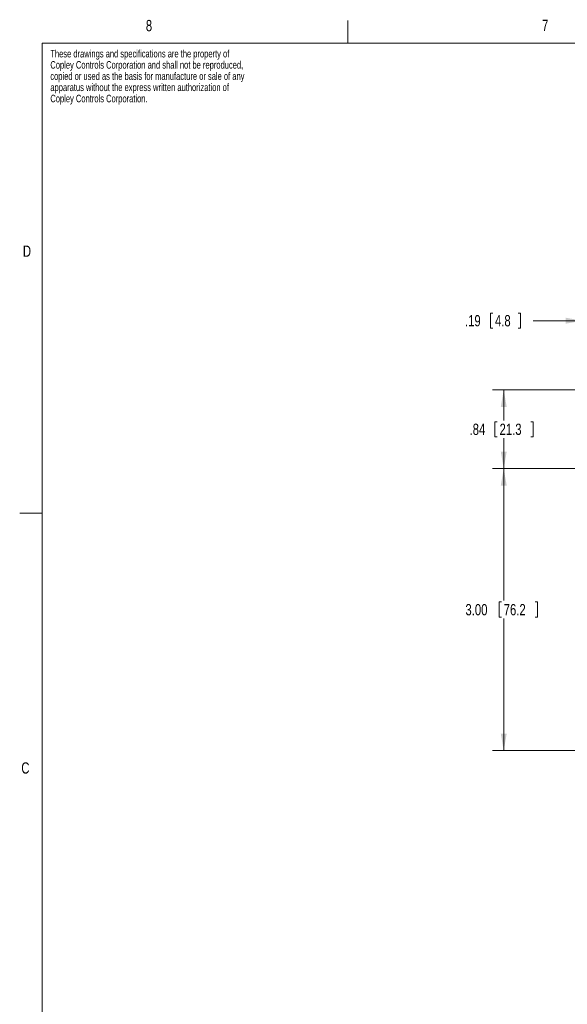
# Model space of a CAD drawing. Header units: inches. Extents: x 0.8 to 33.2, y 0.3 to 21.8.
# Tile 26 of 52: x 0.8 to 6.6, y 11.3 to 21.7. Entities that reach past the tile are written whole.
import ezdxf

# ---------------------------------------------------------------- set-up
doc = ezdxf.new("R2010")
doc.units = ezdxf.units.IN
doc.header["$MEASUREMENT"] = 0
doc.styles.add('SLDTEXTSTYLE0', font='TXT', dxfattribs={"width": 0.75})
doc.dimstyles.new('SLDDIMSTYLE0', dxfattribs={"dimtxt": 0.12, "dimasz": 0.18, "dimexe": 0, "dimexo": 0.0625, "dimgap": 0.03, "dimtad": 0, "dimtih": 1, "dimtoh": 1, "dimrnd": 1e-09, "dimzin": 12, "dimdsep": 46, "dimtxsty": 'SLDTEXTSTYLE0', "dimsah": 1, "dimcen": 0.09, "dimadec": 0, "dimazin": 0, "dimtfac": 1, "dimtofl": 0, "dimtmove": 0, "dimatfit": 3, "dimfxl": 1, "dimtolj": 1, "dimtzin": 12, "dimarcsym": 0})
doc.dimstyles.new('SLDDIMSTYLE1', dxfattribs={"dimtxt": 0.12, "dimasz": 0.18, "dimexe": 0, "dimexo": 0.0625, "dimgap": 0.03, "dimtad": 0, "dimtih": 1, "dimtoh": 1, "dimrnd": 1e-09, "dimzin": 12, "dimdsep": 46, "dimtxsty": 'SLDTEXTSTYLE0', "dimsah": 1, "dimcen": 0.09, "dimadec": 0, "dimazin": 0, "dimtfac": 1, "dimtofl": 0, "dimtmove": 0, "dimatfit": 3, "dimfxl": 1, "dimtolj": 1, "dimtzin": 12, "dimarcsym": 0})
doc.dimstyles.new('SLDDIMSTYLE2', dxfattribs={"dimtxt": 0.12, "dimasz": 0.18, "dimexe": 0, "dimexo": 0.0625, "dimgap": 0.03, "dimtad": 0, "dimtih": 1, "dimtoh": 1, "dimrnd": 1e-09, "dimzin": 4, "dimdsep": 46, "dimtxsty": 'SLDTEXTSTYLE0', "dimsah": 1, "dimcen": 0.09, "dimadec": 0, "dimazin": 0, "dimtfac": 1, "dimtofl": 0, "dimtmove": 0, "dimatfit": 3, "dimfxl": 1, "dimtolj": 1, "dimtzin": 12, "dimarcsym": 0})

# ---------------------------------------------------------------- blocks, each defined once
blk = doc.blocks.new('SW_NOTE_1')
at = {"color": 0, "linetype": 'Continuous', "lineweight": 0, "char_height": 0.08, "attachment_point": 1, "style": 'SLDTEXTSTYLE0'}
for s, insert in [('These drawings and specifications are the property of', (0, 0.103)), ('Copley Controls Corporation and shall not be reproduced,', (0, -0.016)), ('copied or used as the basis for manufacture or sale of any', (0, -0.136)), ('apparatus without the express written authorization of', (0, -0.255)), ('Copley Controls Corporation.', (0, -0.374))]:
    blk.add_mtext(s, dxfattribs=dict(at, insert=insert))
blk = doc.blocks.new('*D17')
at = {"color": 7, "linetype": 'Continuous', "lineweight": 0}
for p, q in [((6.749, 17.871), (6.749, 18.667)), ((6.939, 17.154), (6.939, 18.667)), ((5.768, 18.628), (5.768, 18.467)), ((5.768, 18.628), (5.792, 18.628)), ((6.086, 18.628), (6.062, 18.628)), ((6.086, 18.628), (6.086, 18.467)), ((6.749, 18.547), (6.222, 18.547)), ((6.939, 18.547), (7.239, 18.547)), ((5.768, 18.467), (5.792, 18.467)), ((6.086, 18.467), (6.062, 18.467))]:
    blk.add_line(p, q, dxfattribs=at)
for points in [[(6.749, 18.547), (6.569, 18.579), (6.569, 18.516)], [(6.939, 18.547), (7.119, 18.516), (7.119, 18.579)]]:
    blk.add_solid(points, dxfattribs=at)
at = {"color": 7, "linetype": 'Continuous', "lineweight": 0, "char_height": 0.12, "attachment_point": 1, "style": 'SLDTEXTSTYLE0'}
for s, insert in [('.19', (5.497, 18.607)), ('4.8', (5.816, 18.607))]:
    blk.add_mtext(s, dxfattribs=dict(at, insert=insert))
blk = doc.blocks.new('*D18')
at = {"color": 7, "linetype": 'Continuous', "lineweight": 0}
for p, q in [((6.689, 17.811), (5.789, 17.811)), ((5.909, 17.811), (5.909, 17.487)), ((5.816, 17.473), (5.816, 17.311)), ((5.816, 17.473), (5.841, 17.473)), ((6.224, 17.473), (6.199, 17.473)), ((6.224, 17.473), (6.224, 17.311)), ((5.816, 17.311), (5.841, 17.311)), ((5.909, 16.974), (5.909, 17.297)), ((6.224, 17.311), (6.199, 17.311)), ((6.759, 16.974), (5.789, 16.974))]:
    blk.add_line(p, q, dxfattribs=at)
for points in [[(5.909, 17.811), (5.878, 17.631), (5.941, 17.631)], [(5.909, 16.974), (5.941, 17.154), (5.878, 17.154)]]:
    blk.add_solid(points, dxfattribs=at)
at = {"color": 7, "linetype": 'Continuous', "lineweight": 0, "char_height": 0.12, "attachment_point": 1, "style": 'SLDTEXTSTYLE0'}
for s, insert in [('.84', (5.546, 17.452)), ('21.3', (5.865, 17.452))]:
    blk.add_mtext(s, dxfattribs=dict(at, insert=insert))
blk = doc.blocks.new('*D19')
at = {"color": 7, "linetype": 'Continuous', "lineweight": 0}
for p, q in [((6.759, 16.974), (5.789, 16.974)), ((5.909, 16.974), (5.909, 15.569)), ((5.861, 15.555), (5.861, 15.393)), ((5.861, 15.555), (5.885, 15.555)), ((6.268, 15.555), (6.244, 15.555)), ((6.268, 15.555), (6.268, 15.393)), ((5.861, 15.393), (5.885, 15.393)), ((5.909, 13.974), (5.909, 15.379)), ((6.268, 15.393), (6.244, 15.393)), ((6.759, 13.974), (5.789, 13.974))]:
    blk.add_line(p, q, dxfattribs=at)
for points in [[(5.909, 16.974), (5.878, 16.794), (5.941, 16.794)], [(5.909, 13.974), (5.941, 14.154), (5.878, 14.154)]]:
    blk.add_solid(points, dxfattribs=at)
at = {"color": 7, "linetype": 'Continuous', "lineweight": 0, "char_height": 0.12, "attachment_point": 1, "style": 'SLDTEXTSTYLE0'}
for s, insert in [('3.00', (5.502, 15.533)), ('76.2', (5.909, 15.533))]:
    blk.add_mtext(s, dxfattribs=dict(at, insert=insert))

msp = doc.modelspace()

# ---------------------------------------------------------------- linework, layer by layer
at = {"color": 7, "linetype": 'Continuous', "lineweight": 0}
for p, q in [((4.25, 21.5), (4.25, 21.74)), ((1, 21.5), (33, 21.5)), ((1, 21.5), (1, 0.5)), ((1, 16.5), (0.76, 16.5))]:
    msp.add_line(p, q, dxfattribs=at)

# ---------------------------------------------------------------- block references
msp.add_blockref('SW_NOTE_1', (1.086, 21.325), dxfattribs=at)

# ---------------------------------------------------------------- texts
at = {"color": 7, "linetype": 'Continuous', "lineweight": 0, "char_height": 0.12, "attachment_point": 1, "style": 'SLDTEXTSTYLE0'}
for s, insert in [('8', (2.102, 21.747)), ('7', (6.317, 21.75)), ('D', (0.794, 19.347)), ('C', (0.777, 13.849))]:
    msp.add_mtext(s, dxfattribs=dict(at, insert=insert))

# ---------------------------------------------------------------- dimensions: what is measured, and where the dimension line sits
at = {"color": 7, "linetype": 'Continuous', "lineweight": 0}
dim = msp.add_linear_dim(base=(6.749, 18.547), p1=(6.939, 17.094), p2=(6.749, 17.811), dimstyle='SLDDIMSTYLE0', dxfattribs=at)
dim.commit()
dim.dimension.update_dxf_attribs({"geometry": '*D17', "text_midpoint": (5.816, 18.547), "dimtype": 160})
for base, p1, p2, dimstyle, picture, middle in [((5.909, 16.974), (6.749, 17.811), (6.819, 16.974), 'SLDDIMSTYLE1', '*D18', (5.909, 17.392)), ((5.909, 13.974), (6.819, 16.974), (6.819, 13.974), 'SLDDIMSTYLE2', '*D19', (5.909, 15.474))]:
    dim = msp.add_linear_dim(base=base, p1=p1, p2=p2, angle=90, dimstyle=dimstyle, dxfattribs=at)
    dim.commit()
    dim.dimension.update_dxf_attribs({"geometry": picture, "text_midpoint": middle, "dimtype": 160})

doc.saveas('drawing.dxf')
